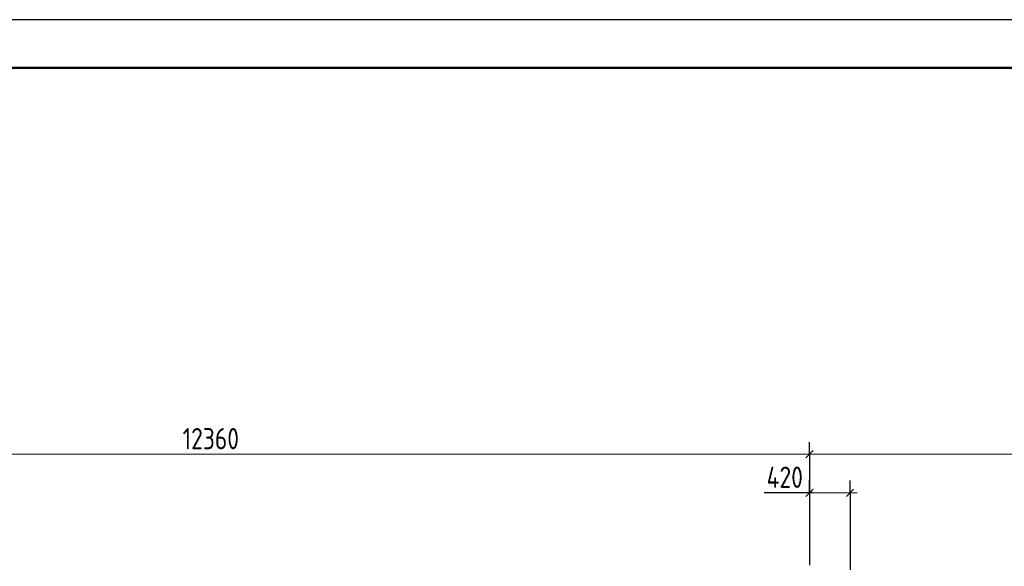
# Model space of a CAD drawing. Header units: millimetres. Extents: x 0 to 61017, y 0 to 42000.
# Tile 14 of 23: x 26240 to 36438, y 36337 to 42000. Entities that reach past the tile are written whole.
import ezdxf

# ---------------------------------------------------------------- set-up
doc = ezdxf.new("R2010")
doc.units = ezdxf.units.MM
doc.linetypes.add('______5', pattern=[1100, 800, -100, 100, -100])
for name, color, linetype, lineweight in [('Standard', 7, 'Continuous', 25), ('Оси', 40, '______5', 18), ('Размерная выноска', 7, 'Continuous', 13)]:
    doc.layers.add(name, color=color, linetype=linetype, lineweight=lineweight)
doc.styles.add('GOST 2.304-81', font='txt')

msp = doc.modelspace()

# ---------------------------------------------------------------- linework, layer by layer
at = {"layer": 'Standard', "color": 7, "linetype": 'Continuous', "lineweight": 25, "transparency": 33554687}
for p, q in [((34382, 37462), (34457, 37538)), ((34457, 37138), (34382, 37062)), ((34877, 37138), (34802, 37062))]:
    msp.add_line(p, q, dxfattribs=at)
at = {"layer": 'Standard', "color": 251, "linetype": 'Continuous', "lineweight": -3, "true_color": 0x656565, "transparency": 33554687}
for p, q in [((34420, 37500), (34420, 37625)), ((34420, 37500), (34420, 37375)), ((34420, 37500), (34420, 36350)), ((34420, 37100), (34420, 37225)), ((34840, 37100), (34840, 37225)), ((34420, 37100), (34420, 36975)), ((34420, 37100), (34420, 36350)), ((34840, 37100), (34840, 36975)), ((34840, 37100), (34840, 37100))]:
    msp.add_line(p, q, dxfattribs=at)
at = {"layer": 'Standard', "color": 7, "linetype": 'Continuous', "lineweight": 13, "transparency": 33554687}
for p, q in [((22060, 37500), (34420, 37500)), ((34420, 37500), (43100, 37500)), ((34420, 37100), (34345, 37100)), ((34840, 37100), (34420, 37100)), ((34840, 37100), (34915, 37100))]:
    msp.add_line(p, q, dxfattribs=at)
msp.add_lwpolyline([(0, 0), (59400, 0), (59400, 42000), (0, 42000), (0, 0)], close=True, dxfattribs=at)
at = {"layer": 'Standard', "color": 7, "linetype": 'Continuous', "lineweight": -3, "transparency": 33554687}
msp.add_lwpolyline([(0, 42000), (0, 0), (59400, 0), (59400, 42000), (0, 42000)], dxfattribs=at)
at = {"layer": 'Standard', "color": 7, "linetype": 'Continuous', "lineweight": 25, "transparency": 33554687}
msp.add_lwpolyline([(0, 42000), (0, 0), (59400, 0), (59400, 42000), (0, 42000)], dxfattribs=at)
at = {"layer": 'Standard', "color": 7, "linetype": 'Continuous', "lineweight": 13, "transparency": 33554687}
msp.add_lwpolyline([(59400, 42000), (0, 42000), (0, 0), (59400, 0), (59400, 42000)], dxfattribs=at)
at = {"layer": 'Standard', "color": 7, "linetype": 'Continuous', "lineweight": 50, "transparency": 33554687}
msp.add_lwpolyline([(2000, 41500), (58900, 41500), (58900, 500), (2000, 500), (2000, 41500)], close=True, dxfattribs=at)
at = {"layer": 'Оси', "color": 8, "linetype": '______5', "lineweight": -3, "transparency": 33554687}
msp.add_line((34840, 37100), (34840, 16970), dxfattribs=at)
at = {"layer": 'Размерная выноска', "color": 7, "linetype": 'Continuous', "lineweight": 25, "transparency": 33554687}
msp.add_line((34450, 37100), (33950, 37100), dxfattribs=at)

# ---------------------------------------------------------------- texts
at = {"layer": 'Standard', "color": 7, "linetype": 'Continuous', "lineweight": 25, "transparency": 33554687, "char_height": 220, "attachment_point": 7, "style": 'GOST 2.304-81'}
for s, insert, width in [('12360', (27927, 37550), 750.82), ('420', (33976, 37150), 531.97)]:
    msp.add_mtext(s, dxfattribs=dict(at, insert=insert, width=width))

doc.saveas('drawing.dxf')
